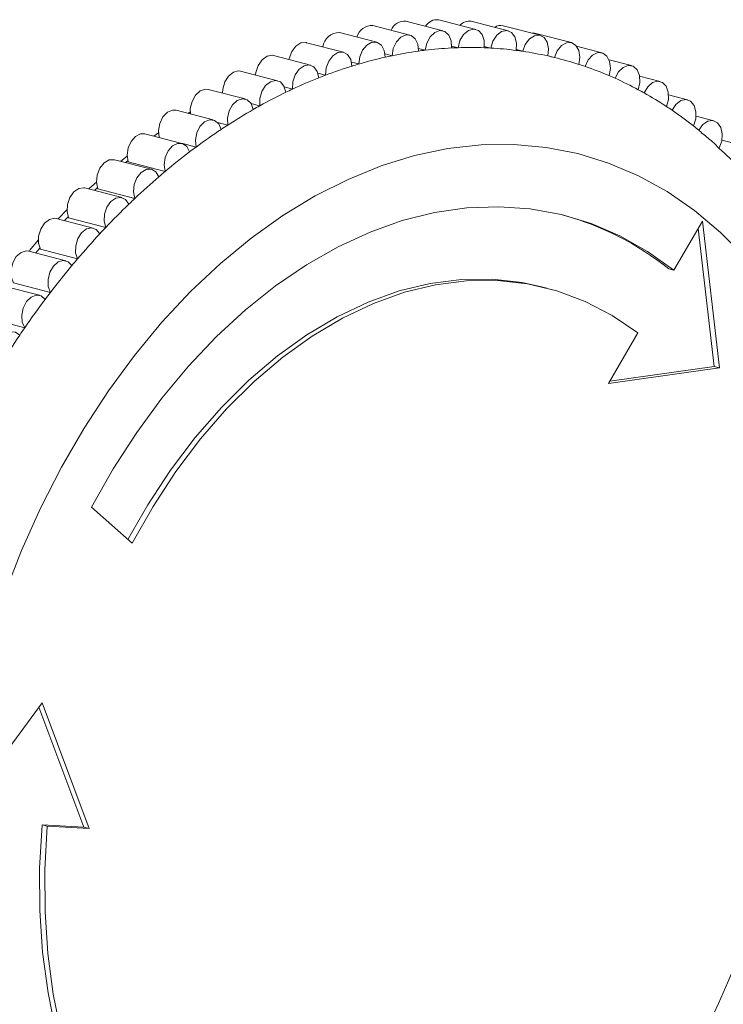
# Model space of a CAD drawing. Header units: millimetres. Extents: x 2381 to 2591, y 1129 to 1426.
# Tile 5 of 8: x 2535 to 2563, y 1257 to 1296. Entities that reach past the tile are written whole.
import ezdxf

# ---------------------------------------------------------------- set-up
doc = ezdxf.new("R2010")
doc.units = ezdxf.units.MM
doc.layers.add('main', color=5, linetype='Continuous', lineweight=50)

msp = doc.modelspace()

# ---------------------------------------------------------------- linework, layer by layer
at = {"layer": 'main', "lineweight": 20}
for p, q in [((2553.148, 1295.75), (2551.663, 1296.135)), ((2550.505, 1295.522), (2549.02, 1295.907)), ((2551.832, 1295.695), (2550.347, 1296.079)), ((2554.449, 1295.69), (2552.964, 1296.074)), ((2555.729, 1295.513), (2554.244, 1295.898)), ((2549.173, 1295.235), (2547.688, 1295.619)), ((2555.498, 1295.605), (2555.348, 1295.612)), ((2556.982, 1295.221), (2555.498, 1295.605)), ((2547.841, 1294.833), (2546.356, 1295.217)), ((2550.846, 1294.984), (2551.117, 1294.914)), ((2552.174, 1295.084), (2552.438, 1295.016)), ((2553.486, 1295.069), (2553.746, 1295.002)), ((2554.778, 1294.938), (2555.034, 1294.871)), ((2558.206, 1294.815), (2557.193, 1295.077)), ((2546.515, 1294.318), (2545.03, 1294.703)), ((2549.508, 1294.768), (2549.788, 1294.696)), ((2556.044, 1294.691), (2556.299, 1294.625)), ((2559.393, 1294.296), (2558.495, 1294.528)), ((2548.163, 1294.438), (2548.455, 1294.363)), ((2545.198, 1293.693), (2543.713, 1294.077)), ((2546.817, 1293.995), (2547.125, 1293.915)), ((2560.54, 1293.666), (2559.72, 1293.878)), ((2543.898, 1292.959), (2542.413, 1293.343)), ((2545.473, 1293.442), (2545.801, 1293.356)), ((2561.642, 1292.928), (2560.881, 1293.125)), ((2544.132, 1292.78), (2544.491, 1292.688)), ((2542.618, 1292.12), (2541.133, 1292.504)), ((2541.704, 1292.444), (2541.605, 1292.382)), ((2562.695, 1292.085), (2561.982, 1292.269)), ((2542.793, 1292.016), (2543.198, 1291.912)), ((2541.364, 1291.179), (2539.879, 1291.563)), ((2540.422, 1291.606), (2540.233, 1291.471)), ((2541.395, 1291.169), (2541.928, 1291.031)), ((2563.695, 1291.139), (2563.021, 1291.314)), ((2539.163, 1290.667), (2538.906, 1290.459)), ((2540.141, 1290.139), (2538.656, 1290.524)), ((2539.101, 1290.408), (2539.187, 1290.481)), ((2539.201, 1290.435), (2540.686, 1290.051)), ((2538.954, 1289.006), (2537.469, 1289.39)), ((2537.944, 1289.641), (2537.626, 1289.349)), ((2537.854, 1289.29), (2537.975, 1289.404)), ((2537.991, 1289.357), (2539.476, 1288.973)), ((2536.761, 1288.524), (2536.395, 1288.147)), ((2536.654, 1288.08), (2536.8, 1288.235)), ((2537.807, 1287.782), (2536.322, 1288.166)), ((2536.819, 1288.187), (2538.304, 1287.803)), ((2562.238, 1288.063), (2561.097, 1286.087)), ((2562.923, 1282.171), (2562.238, 1288.063)), ((2562.711, 1282.226), (2562.067, 1287.766)), ((2535.614, 1287.316), (2535.243, 1286.888)), ((2536.705, 1286.473), (2535.22, 1286.858)), ((2535.504, 1286.784), (2535.667, 1286.977)), ((2535.69, 1286.929), (2537.175, 1286.545)), ((2560.885, 1286.142), (2561.097, 1286.087)), ((2535.652, 1285.085), (2534.167, 1285.469)), ((2534.607, 1285.589), (2536.092, 1285.204)), ((2555.997, 1285.376), (2555.785, 1285.431)), ((2533.574, 1284.17), (2535.059, 1283.786)), ((2559.648, 1283.577), (2558.478, 1281.551)), ((2558.478, 1281.551), (2562.923, 1282.171)), ((2558.531, 1281.643), (2562.711, 1282.226)), ((2562.711, 1282.226), (2562.923, 1282.171)), ((2537.735, 1276.583), (2539.36, 1275.141)), ((2535.754, 1268.735), (2532.249, 1263.983)), ((2537.428, 1263.754), (2535.627, 1268.563)), ((2537.64, 1263.699), (2535.754, 1268.735)), ((2535.75, 1263.842), (2537.428, 1263.754)), ((2535.75, 1263.842), (2535.962, 1263.788)), ((2535.962, 1263.788), (2537.64, 1263.699)), ((2537.428, 1263.754), (2537.64, 1263.699))]:
    msp.add_line(p, q, dxfattribs=at)
at = {"layer": 'main', "lineweight": 20, "flags": 128}
for points in [[(2552.169, 1295.005), (2552.157, 1295.286), (2552.065, 1295.518), (2551.908, 1295.665), (2551.711, 1295.704), (2551.503, 1295.63), (2551.317, 1295.453), (2551.181, 1295.202), (2551.117, 1294.914)], [(2553.48, 1295.014), (2553.481, 1295.299), (2553.401, 1295.542), (2553.253, 1295.704), (2553.06, 1295.762), (2552.851, 1295.705), (2552.66, 1295.543), (2552.514, 1295.301), (2552.438, 1295.016)], [(2550.846, 1294.879), (2550.821, 1295.155), (2550.717, 1295.376), (2550.552, 1295.507), (2550.351, 1295.528), (2550.144, 1295.436), (2549.964, 1295.245), (2549.839, 1294.985), (2549.788, 1294.696)], [(2554.773, 1294.907), (2554.787, 1295.195), (2554.719, 1295.447), (2554.581, 1295.625), (2554.393, 1295.7), (2554.185, 1295.661), (2553.988, 1295.514), (2553.834, 1295.283), (2553.746, 1295.002)], [(2556.043, 1294.685), (2556.07, 1294.974), (2556.015, 1295.235), (2555.886, 1295.426), (2555.705, 1295.519), (2555.497, 1295.498), (2555.297, 1295.367), (2555.134, 1295.147), (2555.034, 1294.871)], [(2546.356, 1295.217), (2546.342, 1295.221), (2546.135, 1295.206), (2545.934, 1295.08), (2545.769, 1294.863), (2545.665, 1294.589), (2545.655, 1294.541)], [(2549.516, 1294.637), (2549.477, 1294.907), (2549.363, 1295.116), (2549.19, 1295.23), (2548.985, 1295.233), (2548.781, 1295.124), (2548.608, 1294.92), (2548.494, 1294.652), (2548.455, 1294.363)], [(2557.285, 1294.347), (2557.325, 1294.637), (2557.283, 1294.905), (2557.165, 1295.11), (2556.99, 1295.219), (2556.785, 1295.217), (2556.581, 1295.103), (2556.41, 1294.895), (2556.299, 1294.625)], [(2545.03, 1294.703), (2544.983, 1294.711), (2544.775, 1294.678), (2544.578, 1294.536), (2544.421, 1294.308), (2544.329, 1294.028), (2544.315, 1293.922)], [(2548.183, 1294.28), (2548.132, 1294.543), (2548.007, 1294.739), (2547.827, 1294.836), (2547.62, 1294.821), (2547.419, 1294.696), (2547.253, 1294.479), (2547.15, 1294.205), (2547.125, 1293.915)], [(2558.495, 1293.895), (2558.547, 1294.185), (2558.518, 1294.459), (2558.411, 1294.676), (2558.243, 1294.803), (2558.041, 1294.818), (2557.835, 1294.721), (2557.657, 1294.527), (2557.535, 1294.264)], [(2546.854, 1293.81), (2546.79, 1294.065), (2546.654, 1294.247), (2546.468, 1294.327), (2546.26, 1294.294), (2546.063, 1294.152), (2545.906, 1293.924), (2545.814, 1293.644), (2545.801, 1293.356)], [(2559.666, 1293.332), (2559.732, 1293.62), (2559.715, 1293.899), (2559.62, 1294.128), (2559.46, 1294.27), (2559.262, 1294.304), (2559.054, 1294.225), (2558.87, 1294.044), (2558.737, 1293.789)], [(2543.713, 1294.077), (2543.635, 1294.088), (2543.426, 1294.037), (2543.233, 1293.88), (2543.085, 1293.641), (2543.005, 1293.357), (2542.995, 1293.193)], [(2542.413, 1293.343), (2542.301, 1293.354), (2542.093, 1293.285), (2541.905, 1293.113), (2541.767, 1292.864), (2541.699, 1292.577), (2541.703, 1292.357)], [(2545.533, 1293.229), (2545.456, 1293.474), (2545.311, 1293.641), (2545.12, 1293.704), (2544.911, 1293.653), (2544.718, 1293.495), (2544.57, 1293.256), (2544.49, 1292.972), (2544.491, 1292.688)], [(2560.796, 1292.659), (2560.874, 1292.943), (2560.87, 1293.227), (2560.787, 1293.467), (2560.636, 1293.625), (2560.442, 1293.677), (2560.233, 1293.615), (2560.043, 1293.448), (2559.901, 1293.203)], [(2544.225, 1292.538), (2544.137, 1292.773), (2543.983, 1292.925), (2543.786, 1292.97), (2543.578, 1292.901), (2543.39, 1292.728), (2543.252, 1292.479), (2543.184, 1292.192), (2543.198, 1291.912)], [(2561.879, 1291.879), (2561.969, 1292.159), (2561.979, 1292.446), (2561.907, 1292.696), (2561.766, 1292.868), (2561.576, 1292.938), (2561.368, 1292.894), (2561.173, 1292.743), (2561.021, 1292.508)], [(2541.133, 1292.504), (2540.989, 1292.511), (2540.781, 1292.425), (2540.6, 1292.238), (2540.471, 1291.98), (2540.416, 1291.691), (2540.443, 1291.416)], [(2542.937, 1291.74), (2542.837, 1291.964), (2542.674, 1292.1), (2542.473, 1292.127), (2542.266, 1292.04), (2542.085, 1291.854), (2541.956, 1291.596), (2541.901, 1291.307), (2541.928, 1291.031)], [(2562.912, 1290.994), (2563.013, 1291.27), (2563.036, 1291.559), (2562.977, 1291.817), (2562.845, 1292.004), (2562.662, 1292.092), (2562.454, 1292.066), (2562.255, 1291.93), (2562.094, 1291.706)], [(2539.879, 1291.563), (2539.701, 1291.564), (2539.496, 1291.46), (2539.321, 1291.26), (2539.203, 1290.994), (2539.161, 1290.704), (2539.201, 1290.435)], [(2562.094, 1291.706), (2562.198, 1291.621), (2562.2, 1291.619)], [(2541.672, 1290.839), (2541.561, 1291.051), (2541.39, 1291.171), (2541.186, 1291.18), (2540.981, 1291.076), (2540.806, 1290.876), (2540.688, 1290.61), (2540.646, 1290.32), (2540.686, 1290.051)], [(2550.692, 1290.686), (2552.029, 1290.967), (2553.359, 1291.116), (2554.675, 1291.132), (2555.971, 1291.016), (2557.24, 1290.767), (2558.476, 1290.388), (2559.672, 1289.88), (2560.823, 1289.245), (2561.921, 1288.487), (2562.963, 1287.61), (2563.942, 1286.619)], [(2534.246, 1273.1), (2534.928, 1274.848), (2535.691, 1276.547), (2536.53, 1278.187), (2537.442, 1279.76), (2538.421, 1281.258), (2539.462, 1282.674), (2540.561, 1284.001), (2541.712, 1285.231), (2542.908, 1286.359), (2544.143, 1287.378), (2545.413, 1288.283), (2546.709, 1289.071), (2548.025, 1289.736), (2549.355, 1290.275), (2550.692, 1290.686)], [(2538.656, 1290.524), (2538.651, 1290.525), (2538.445, 1290.515), (2538.243, 1290.395), (2538.075, 1290.182), (2537.968, 1289.909), (2537.939, 1289.62), (2537.991, 1289.357)], [(2540.436, 1289.838), (2540.314, 1290.038), (2540.136, 1290.141), (2539.93, 1290.131), (2539.727, 1290.01), (2539.56, 1289.797), (2539.453, 1289.525), (2539.424, 1289.235), (2539.476, 1288.973)], [(2537.469, 1289.39), (2537.432, 1289.397), (2537.224, 1289.369), (2537.025, 1289.232), (2536.866, 1289.008), (2536.771, 1288.729), (2536.754, 1288.441), (2536.819, 1288.187)], [(2539.234, 1288.742), (2539.101, 1288.927), (2538.917, 1289.013), (2538.709, 1288.985), (2538.51, 1288.848), (2538.351, 1288.623), (2538.256, 1288.345), (2538.239, 1288.057), (2538.304, 1287.803)], [(2561.097, 1286.087), (2560.04, 1286.842), (2558.929, 1287.468), (2557.77, 1287.964), (2556.569, 1288.326), (2555.335, 1288.551), (2554.073, 1288.64), (2552.792, 1288.59), (2551.499, 1288.403), (2550.202, 1288.079), (2548.907, 1287.62), (2547.624, 1287.03), (2546.358, 1286.311), (2545.118, 1285.468), (2543.911, 1284.505), (2542.744, 1283.429), (2541.624, 1282.245), (2540.557, 1280.961), (2539.549, 1279.584), (2538.607, 1278.122), (2537.735, 1276.583)], [(2536.322, 1288.166), (2536.253, 1288.177), (2536.044, 1288.131), (2535.85, 1287.978), (2535.699, 1287.742), (2535.616, 1287.46), (2535.612, 1287.174), (2535.69, 1286.929)], [(2538.07, 1287.553), (2537.928, 1287.725), (2537.738, 1287.793), (2537.529, 1287.747), (2537.335, 1287.594), (2537.184, 1287.358), (2537.101, 1287.075), (2537.097, 1286.79), (2537.175, 1286.545)], [(2535.22, 1286.858), (2535.118, 1286.869), (2534.91, 1286.805), (2534.72, 1286.637), (2534.579, 1286.391), (2534.507, 1286.105), (2534.517, 1285.823), (2534.607, 1285.589)], [(2536.95, 1286.278), (2536.798, 1286.434), (2536.603, 1286.485), (2536.394, 1286.421), (2536.205, 1286.253), (2536.064, 1286.007), (2535.992, 1285.721), (2536.002, 1285.439), (2536.092, 1285.204)], [(2539.196, 1275.286), (2539.992, 1276.675), (2540.91, 1278.073), (2541.896, 1279.378), (2542.944, 1280.582), (2544.045, 1281.677), (2545.193, 1282.654), (2546.378, 1283.506), (2547.592, 1284.228), (2548.828, 1284.814), (2550.075, 1285.26), (2551.325, 1285.564), (2552.57, 1285.722), (2553.801, 1285.734), (2555.008, 1285.599), (2555.785, 1285.431)], [(2539.36, 1275.141), (2540.204, 1276.62), (2541.122, 1278.018), (2542.109, 1279.323), (2543.156, 1280.528), (2544.257, 1281.622), (2545.405, 1282.599), (2546.59, 1283.451), (2547.804, 1284.173), (2549.04, 1284.759), (2550.287, 1285.205), (2551.538, 1285.509), (2552.782, 1285.667), (2554.013, 1285.679), (2555.22, 1285.544), (2556.395, 1285.264), (2557.53, 1284.841), (2558.617, 1284.278), (2559.648, 1283.577)], [(2535.876, 1284.921), (2535.716, 1285.061), (2535.517, 1285.094), (2535.309, 1285.012), (2535.126, 1284.83), (2534.994, 1284.575), (2534.935, 1284.286), (2534.958, 1284.009), (2535.059, 1283.786)], [(2534.855, 1283.487), (2534.687, 1283.612), (2534.484, 1283.626), (2534.278, 1283.527), (2534.101, 1283.331), (2533.98, 1283.067), (2533.934, 1282.778), (2533.97, 1282.506), (2534.082, 1282.295)], [(2545.231, 1244.896), (2544.339, 1245.173), (2543.224, 1245.657), (2542.16, 1246.28), (2541.155, 1247.037), (2540.217, 1247.924), (2539.351, 1248.933), (2538.565, 1250.057), (2537.863, 1251.29), (2537.25, 1252.621), (2536.732, 1254.041), (2536.311, 1255.541), (2535.991, 1257.109), (2535.773, 1258.736), (2535.66, 1260.408), (2535.653, 1262.114), (2535.75, 1263.842)], [(2548.126, 1244.528), (2546.905, 1244.579), (2545.71, 1244.776), (2544.551, 1245.118), (2543.436, 1245.602), (2542.372, 1246.225), (2541.367, 1246.982), (2540.429, 1247.869), (2539.563, 1248.878), (2538.777, 1250.002), (2538.075, 1251.235), (2537.462, 1252.566), (2536.944, 1253.986), (2536.523, 1255.486), (2536.203, 1257.055), (2535.986, 1258.681), (2535.873, 1260.353), (2535.865, 1262.059), (2535.962, 1263.788)]]:
    msp.add_lwpolyline(points, dxfattribs=at)
at = {"layer": 'main', "lineweight": 20}
for centre, radius, start, end in [((2551.593, 1295.609), 0.531, 82.4219, 149.861), ((2548.977, 1295.293), 0.615, 85.9514, 166.1469), ((2550.289, 1295.508), 0.574, 84.2147, 158.6642), ((2552.872, 1295.628), 0.455, 78.3763, 141.1718), ((2554.151, 1295.495), 0.413, 77.0553, 125.888), ((2547.661, 1294.965), 0.655, 87.62, 172.746), ((2553.005, 1279.297), 15.731, 96.8917, 97.8869), ((2552.96, 1279.689), 15.336, 92.9563, 96.9027), ((2552.939, 1280.043), 14.982, 91.9169, 92.9459), ((2552.933, 1280.304), 14.721, 87.8711, 91.9268), ((2552.94, 1280.539), 14.485, 86.8104, 87.8623), ((2552.952, 1280.73), 14.294, 82.6803, 86.8163), ((2553.272, 1277.937), 17.117, 102.677, 106.3447), ((2553.154, 1278.444), 16.597, 101.7022, 102.663), ((2553.065, 1278.894), 16.137, 97.9009, 101.7155), ((2552.965, 1280.843), 14.18, 81.6071, 82.6732), ((2552.983, 1280.966), 14.055, 77.4259, 81.6084), ((2552.989, 1280.995), 14.026, 76.3481, 77.4222), ((2552.993, 1281.016), 14.005, 72.1537, 76.3463), ((2553.607, 1276.832), 18.272, 107.2665, 110.7779), ((2553.422, 1277.41), 17.665, 106.3303, 107.2519), ((2552.977, 1280.966), 14.057, 71.0813, 72.1542), ((2552.948, 1280.884), 14.144, 66.9115, 71.0765), ((2554.084, 1275.604), 19.59, 111.6587, 115.0109), ((2553.837, 1276.212), 18.933, 110.764, 111.6436), ((2552.892, 1280.75), 14.29, 65.854, 66.9153), ((2552.815, 1280.584), 14.472, 61.7445, 65.8464), ((2554.369, 1274.978), 20.277, 114.9954, 115.8365), ((2554.715, 1274.276), 21.06, 115.8503, 119.0446), ((2552.71, 1280.383), 14.699, 60.7103, 61.752), ((2552.566, 1280.134), 14.987, 56.693, 60.7005), ((2555.095, 1273.58), 21.853, 119.0302, 119.8298), ((2552.389, 1279.859), 15.314, 55.6898, 56.7034), ((2555.505, 1272.876), 22.667, 119.844, 122.8852), ((2552.174, 1279.55), 15.69, 51.7908, 55.6775), ((2555.991, 1272.116), 23.57, 122.8724, 123.6321), ((2551.908, 1279.207), 16.124, 50.8232, 51.8022), ((2556.451, 1271.435), 24.391, 123.6464, 126.5426), ((2557.005, 1270.679), 25.328, 126.5304, 127.2547), ((2557.539, 1269.986), 26.204, 127.2676, 130.0287), ((2558.756, 1268.555), 28.083, 130.7203, 133.3567), ((2558.147, 1269.253), 27.156, 130.017, 130.7087), ((2560.077, 1267.171), 29.995, 134.0177, 136.5409), ((2559.419, 1267.844), 29.054, 133.3462, 134.0074), ((2553.562, 1277.034), 11.687, 51.203, 74.7181), ((2561.472, 1265.863), 31.908, 137.1741, 139.5955), ((2560.763, 1266.514), 30.946, 136.531, 137.1652), ((2562.913, 1264.649), 33.792, 140.2039, 142.5343), ((2562.193, 1265.242), 32.86, 139.5865, 140.1958), ((2563.668, 1264.064), 34.747, 142.527, 143.1138), ((2564.36, 1263.551), 35.609, 143.1209, 145.3714), ((2565.771, 1262.586), 37.318, 145.9389, 148.1202), ((2565.115, 1263.025), 36.529, 145.365, 145.9326), ((2535.31, 1269.101), 32.093, 312.2328, 14.2184), ((2535.541, 1269.037), 32.074, 312.2205, 14.5727), ((2537.455, 1268.519), 28.043, 312.6793, 14.6246)]:
    msp.add_arc(centre, radius, start, end, dxfattribs=at)
for points, knots in [([(2562.916, 1290.978), (2562.824, 1291.069), (2562.595, 1291.296), (2562.344, 1291.49), (2562.193, 1291.607)], [0, 0, 0, 0, 0.400922, 1, 1, 1, 1]), ([(2548.618, 1236.468), (2549.029, 1236.568), (2549.918, 1236.786), (2551.272, 1237.264), (2552.68, 1237.869), (2554.071, 1238.593), (2555.438, 1239.428), (2556.776, 1240.373), (2558.079, 1241.423), (2559.342, 1242.574), (2560.557, 1243.819), (2561.721, 1245.154), (2562.829, 1246.573), (2563.876, 1248.069), (2564.859, 1249.635), (2565.773, 1251.265), (2566.617, 1252.953), (2567.386, 1254.691), (2568.077, 1256.473), (2568.689, 1258.292), (2569.22, 1260.14), (2569.666, 1262.01), (2570.026, 1263.896), (2570.3, 1265.79), (2570.485, 1267.685), (2570.58, 1269.573), (2570.585, 1271.447), (2570.499, 1273.3), (2570.322, 1275.125), (2570.054, 1276.915), (2569.695, 1278.661), (2569.246, 1280.358), (2568.708, 1281.997), (2568.082, 1283.571), (2567.371, 1285.074), (2566.577, 1286.496), (2565.704, 1287.833), (2564.753, 1289.074), (2563.827, 1290.13), (2563.188, 1290.725), (2562.916, 1290.978)], [0, 0, 0, 0, 0.022143, 0.047956, 0.073951, 0.100118, 0.126439, 0.15289, 0.179442, 0.20607, 0.232749, 0.25946, 0.286186, 0.312913, 0.339634, 0.366345, 0.393044, 0.419734, 0.446414, 0.473089, 0.499761, 0.526435, 0.553115, 0.579803, 0.606504, 0.633222, 0.659959, 0.686719, 0.713502, 0.740308, 0.767133, 0.79397, 0.820807, 0.847626, 0.874406, 0.901122, 0.927743, 0.95424, 0.980581, 1, 1, 1, 1])]:
    msp.add_open_spline(points, degree=3, knots=knots, dxfattribs=at)

doc.saveas('drawing.dxf')
